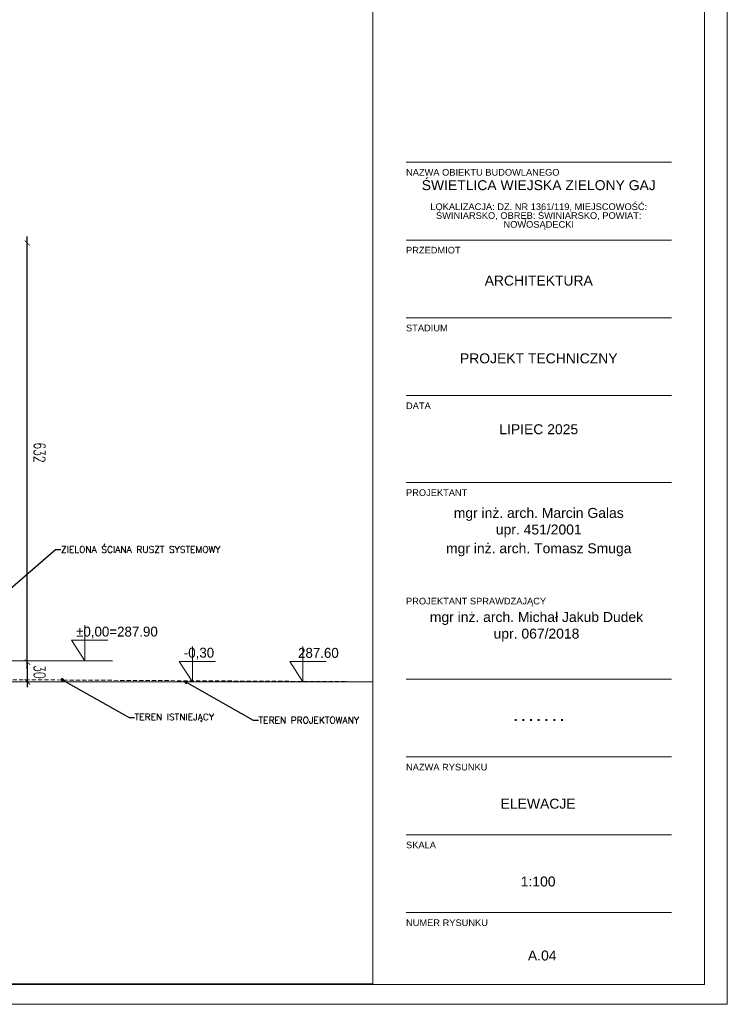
# Model space of a CAD drawing. Header units: millimetres. Extents: x -115268 to 140687, y -37779 to 24471.
# Tile 251 of 256: x 47276 to 48342, y 16630 to 18115. Entities that reach past the tile are written whole.
import ezdxf
from ezdxf import colors
from ezdxf.entities.mleader import LeaderData, LeaderLine
from ezdxf.math import Vec2, Vec3

# ---------------------------------------------------------------- set-up
doc = ezdxf.new("R2010")
doc.units = ezdxf.units.MM
doc.header["$PDMODE"] = 2
doc.header["$PDSIZE"] = 1
doc.linetypes.add('DASHED', pattern=[19.05, 12.7, -6.35])
doc.layers.get('0').update_dxf_attribs({"lineweight": 9})
for name, color, linetype, lineweight in [('A_CIENKA', 7, 'Continuous', 9), ('A_HATCH', 8, 'Continuous', 9), ('A_PRZERYW', 8, 'DASHED', 9), ('A_RAMKA', 7, 'Continuous', 9)]:
    doc.layers.add(name, color=color, linetype=linetype, lineweight=lineweight)
doc.layers.add('A_WYMIAR', color=253, linetype='Continuous', lineweight=5, transparency=0.2)
doc.styles.add('Arial', font='arial.ttf')
doc.styles.add('romans 1-100', font='romans.shx', dxfattribs={"width": 0.7, "height": 17})
doc.dimstyles.new('___SKALA_1_100', dxfattribs={"dimscale": 10, "dimtxt": 17, "dimasz": 0.8, "dimexe": 2, "dimexo": 2, "dimgap": 1, "dimtad": 1, "dimdec": 4, "dimrnd": 0.5, "dimdsep": 46, "dimtxsty": 'romans 1-100', "dimblk": 'ARCHTICK', "dimcen": 0.1, "dimdle": 1, "dimse1": 1, "dimse2": 1, "dimadec": 0, "dimazin": 0, "dimtfac": 1, "dimtdec": 4, "dimtix": 1, "dimtmove": 0, "dimatfit": 3, "dimldrblk": 'ARCHTICK', "dimfxl": 6, "dimfxlon": 1, "dimtolj": 1, "dimarcsym": 0})

# ---------------------------------------------------------------- blocks, each defined once
blk = doc.blocks.new('METRYKA11')
for p, q in [((7511378.7, 5508935.2), (7511378.7, 5506025.2)), ((7511878.7, 5508935.2), (7511878.7, 5506025.2)), ((7511428.7, 5507265.3), (7511828.7, 5507265.3)), ((7511428.7, 5507147.9), (7511828.7, 5507147.9)), ((7511428.7, 5507030.5), (7511828.7, 5507030.5)), ((7511428.7, 5506913.2), (7511828.7, 5506913.2)), ((7511428.7, 5506782.2), (7511828.7, 5506782.2)), ((7511428.7, 5506485.6), (7511828.7, 5506485.6)), ((7511428.7, 5506368.2), (7511828.7, 5506368.2)), ((7511428.7, 5506250.9), (7511828.7, 5506250.9)), ((7511428.7, 5506133.5), (7511828.7, 5506133.5))]:
    blk.add_line(p, q)
at = {"ltscale": 80, "char_height": 10, "attachment_point": 1, "style": 'Arial'}
for s, insert, width in [('NAZWA OBIEKTU BUDOWLANEGO', (7511428.7, 5507255), 390.836), ('{\\fArial|b0|i0|c238|p34;PRZEDMIOT}', (7511428.7, 5507137.6), 135.734), ('{\\fArial|b0|i0|c238|p34;STADIUM}', (7511428.7, 5507020.2), 135.734), ('DATA', (7511428.7, 5506902.9), 135.734), ('{\\fArial|b0|i0|c238|p34;PROJEKTANT}', (7511428.7, 5506771.9), 135.734), ('PROJEKTANT SPRAWDZAJĄCY', (7511428.7, 5506608.3), 214.014), ('{\\fArial|b0|i0|c238|p34;NAZWA RYSUNKU}', (7511428.7, 5506357.9), 135.734), ('SKALA', (7511428.7, 5506240.5), 135.734), ('{\\fArial|b0|i0|c238|p34;NUMER RYSUNKU}', (7511428.7, 5506123.2), 135.734)]:
    blk.add_mtext(s, dxfattribs=dict(at, insert=insert, width=width))
at = {"char_height": 15, "width": 400, "attachment_point": 1, "style": 'Arial'}
for s, insert in [('\\pxsm0.8,qc;ŚWIETLICA WIEJSKA ZIELONY GAJ\\P\\psm0.6;\\P\\psm0.8;{\\H0.66667x;LOKALIZACJA: DZ. NR 1361/119, MIEJSCOWOŚĆ: ŚWINIARSKO, OBRĘB: ŚWINIARSKO, POWIAT: NOWOSĄDECKI}', (7511428.7, 5507238.1)), ('\\pxqc;ARCHITEKTURA', (7511428.7, 5507094.2)), ('\\pxqc;PROJEKT TECHNICZNY', (7511428.7, 5506976.9)), ('\\pxqc;LIPIEC 2025', (7511428.7, 5506870)), ('\\pxqc;{\\H0.2x;\\P\\P}mgr inż. arch. Marcin Galas\\Pupr. 451/2001{\\H0.20002x;\\P\\H0.6666x;\\P}mgr inż. arch. Tomasz Smuga', (7511428.7, 5506753.8)), ('\\pxqc;{\\H0.2x;\\P\\P}mgr inż. arch. Michał Jakub Dudek\\Pupr. 067/2018', (7511425.3, 5506596.8))]:
    blk.add_mtext(s, dxfattribs=dict(at, insert=insert))
at = {"insert": (7511428.7, 5506437.3), "char_height": 15, "width": 400, "attachment_point": 1}
blk.add_mtext('\\pxqc;{\\fArial|b1|i0|c238|p34;.^I.^I.^I.^I.^I.^I.}', dxfattribs=at)
blk = doc.blocks.new('_Dot')
at = {"color": 0, "linetype": 'ByBlock', "lineweight": -2}
blk.add_line((-0.5, 0), (-1, 0), dxfattribs=at)
at = {"color": 0, "linetype": 'ByBlock', "const_width": 0.5}
blk.add_lwpolyline([(-0.25, 0, 1), (0.25, 0, 1)], format="xyb", close=True, dxfattribs=at)
blk = doc.blocks.new('_ArchTick')
at = {"color": 0, "linetype": 'ByBlock', "const_width": 0.15}
blk.add_lwpolyline([(-0.5, -0.5), (0.5, 0.5)], dxfattribs=at)
blk = doc.blocks.new('*D1218')
at = {"layer": 'A_WYMIAR', "color": 0, "lineweight": -2, "ltscale": 0.5, "transparency": 16777216}
for p, q in [((47287.4, 17145.9), (47287.4, 17153.9)), ((47287.4, 17145.9), (47287.4, 17116.1)), ((47287.4, 17116.1), (47287.4, 17108.1))]:
    blk.add_line(p, q, dxfattribs=at)
at = {"layer": 'Defpoints', "color": 0, "ltscale": 0.5, "transparency": 16777216}
for p in [(47240.6, 17145.9), (47287.4, 17116.1), (47288.2, 17116.1)]:
    blk.add_point(p, dxfattribs=at)
at = {"layer": 'A_WYMIAR', "color": 0, "lineweight": -2, "ltscale": 0.5, "transparency": 16777216, "xscale": 8, "yscale": 8, "zscale": 8}
for p, rotation in [((47287.4, 17145.9), 270), ((47287.4, 17116.1), 90)]:
    blk.add_blockref('_ArchTick', p, dxfattribs=dict(at, rotation=rotation))
at = {"layer": 'A_WYMIAR', "color": 0, "ltscale": 0.5, "transparency": 16777216, "insert": (47305.9, 17131), "char_height": 17, "attachment_point": 5, "rotation": 270, "style": 'romans 1-100'}
blk.add_mtext('\\A1;30', dxfattribs=at)
blk = doc.blocks.new('*D1219')
at = {"layer": 'A_WYMIAR', "color": 0, "lineweight": -2, "ltscale": 0.5, "transparency": 16777216}
blk.add_line((47287.4, 17135.9), (47287.4, 17787.9), dxfattribs=at)
at = {"layer": 'Defpoints', "color": 0, "ltscale": 0.5, "transparency": 16777216}
for p in [(47287.4, 17777.9), (47287.4, 17777.9), (47240.6, 17145.9)]:
    blk.add_point(p, dxfattribs=at)
at = {"layer": 'A_WYMIAR', "color": 0, "lineweight": -2, "ltscale": 0.5, "transparency": 16777216, "xscale": 8, "yscale": 8, "zscale": 8}
for p, rotation in [((47287.4, 17777.9), 90), ((47287.4, 17145.9), 270)]:
    blk.add_blockref('_ArchTick', p, dxfattribs=dict(at, rotation=rotation))
at = {"layer": 'A_WYMIAR', "color": 0, "ltscale": 0.5, "transparency": 16777216, "insert": (47305.9, 17461.9), "char_height": 17, "attachment_point": 5, "rotation": 270, "style": 'romans 1-100'}
blk.add_mtext('\\A1;632', dxfattribs=at)

msp = doc.modelspace()

# ---------------------------------------------------------------- linework, layer by layer
at = {"layer": 'A_CIENKA'}
for p, q in [((47373.91686, 17201.38172), (47373.91686, 17147.95357)), ((47373.91686, 17178.73666), (47353.91686, 17178.73666)), ((47353.91686, 17178.73666), (47373.91686, 17147.95357)), ((47373.91686, 17178.73666), (47408.82725, 17178.73666)), ((47536.23958, 17169.5503), (47536.23958, 17116.12215)), ((47702.81829, 17169.30138), (47702.81829, 17115.87323)), ((47259.56661, 17147.95357), (47415.67766, 17147.95357)), ((47536.23958, 17146.90523), (47516.23958, 17146.90523)), ((47516.23958, 17146.90523), (47536.23958, 17116.12215)), ((47536.23958, 17146.90523), (47571.14998, 17146.90523)), ((47702.81829, 17146.65631), (47682.81829, 17146.65631)), ((47682.81829, 17146.65631), (47702.81829, 17115.87323)), ((47702.81829, 17146.65631), (47737.72868, 17146.65631)), ((44322.30594, 17116.12215), (47808.12011, 17116.12215))]:
    msp.add_line(p, q, dxfattribs=at)
msp.add_lwpolyline([(44142.30594, 19599.72918), (48342.30594, 19599.72918), (48342.30594, 16629.72918), (44142.30594, 16629.72918), (44142.30594, 19599.72918)], dxfattribs=at)
at = {"layer": 'A_HATCH'}
msp.add_lwpolyline([(44322.30594, 17116.12215), (47808.12011, 17116.12215), (47808.12011, 16660.50838), (44322.30594, 16660.50838)], close=True, dxfattribs=at)
at = {"layer": 'A_PRZERYW', "ltscale": 0.5}
msp.add_line((44322.30594, 17136.21292), (47808.12011, 17116.12215), dxfattribs=at)
at = {"layer": 'A_RAMKA'}
msp.add_lwpolyline([(44322.30594, 19569.72918), (48308.12011, 19569.72918), (48308.12011, 16659.72918), (44322.30594, 16659.72918)], close=True, dxfattribs=at)

# ---------------------------------------------------------------- block references
at = {"layer": 'A_CIENKA', "color": 3}
msp.add_blockref('METRYKA11', (-7463570.54944, -5489365.44339), dxfattribs=at)

# ---------------------------------------------------------------- texts
at = {"char_height": 15, "width": 400, "attachment_point": 1, "style": 'Arial'}
for s, insert in [('\\pxqc;ELEWACJE', (47857.21208, 16939.79959)), ('\\pxqc;1:100', (47857.21208, 16822.43195)), ('\\pxqc;A.04', (47863.37863, 16710.81686))]:
    msp.add_mtext(s, dxfattribs=dict(at, insert=insert))
at = {"layer": 'A_CIENKA', "char_height": 15, "attachment_point": 1}
for s, width, heights, insert in [('%%P0,00=287.90', 48.770906, [0], (47360.92862, 17199.35238)), ('-0,30', 48.770906, [48.77091], (47523.25134, 17167.52096)), (' 287.60', 332.8311032, [18.10996], (47689.83005, 17167.27204))]:
    msp.add_mtext_dynamic_manual_height_columns(s, width=width, gutter_width=17.5, heights=heights, dxfattribs=dict(at, insert=insert))

# ---------------------------------------------------------------- dimensions: what is measured, and where the dimension line sits
at = {"layer": 'A_WYMIAR', "ltscale": 0.5}
for base, p2, picture, middle in [((47287.44288, 17777.86488), (47287.44288, 17777.86488), '*D1219', (47305.94288, 17461.87061)), ((47287.44288, 17116.12215), (47288.24995, 17116.12215), '*D1218', (47305.94288, 17130.99925))]:
    dim = msp.add_linear_dim(base=base, p1=(47240.55736, 17145.87635), p2=p2, angle=90, dimstyle='___SKALA_1_100', dxfattribs=at)
    dim.commit()
    dim.dimension.update_dxf_attribs({"geometry": picture, "text_midpoint": middle})

# ---------------------------------------------------------------- leaders
at = {"layer": 'A_CIENKA'}
ml = msp.add_multileader_mtext('Standard', dxfattribs=at)
ml.set_content('{\\Fromans.shx;ZIELONA ŚCIANA RUSZT SYSTEMOWY}', color=256)
ml.set_leader_properties()
ml.set_arrow_properties(name='DOT')
ml.build(insert=Vec2(0, 0))
ml.multileader.update_dxf_attribs({"arrow_head_size": 5})
ctx = ml.context
ctx.base_point, ctx.char_height, ctx.arrow_head_size, ctx.landing_gap_size, ctx.plane_origin = Vec3(47337.99167, 17315.6354), 10, 5, 0.09, Vec3(47304.89447, 17149.64832)
notes = []
notes.append((ctx, [(0, (1, 1, 0), (47329.99167, 17315.6354), (1, 0), 8, [(0, [(47229.03651, 17228.51495)], 0, [])])]))
ctx.mtext.insert, ctx.mtext.width, ctx.mtext.flow_direction = Vec3(47338.08167, 17320.6354), 239.2869378, 5
ml = msp.add_multileader_mtext('Standard', dxfattribs=at)
ml.set_content('{\\Fromans.shx;TEREN ISTNIEJĄCY}', color=256)
ml.set_leader_properties()
ml.set_arrow_properties(name='DOT')
ml.build(insert=Vec2(0, 0))
ml.multileader.update_dxf_attribs({"arrow_head_size": 5})
ctx = ml.context
ctx.base_point, ctx.char_height, ctx.arrow_head_size, ctx.landing_gap_size, ctx.plane_origin = Vec3(47449.01483, 17062.09809), 10, 5, 0.09, Vec3(47415.91763, 16896.461)
notes.append((ctx, [(0, (1, 1, 0), (47441.01483, 17062.09809), (1, 0), 8, [(0, [(47340.12737, 17119.30483)], 0, [])])]))
ctx.mtext.insert, ctx.mtext.width, ctx.mtext.flow_direction = Vec3(47449.10483, 17068.04809), 239.2869378, 5
ml = msp.add_multileader_mtext('Standard', dxfattribs=at)
ml.set_content('{\\Fromans.shx;TEREN PROJEKTOWANY}', color=256)
ml.set_leader_properties()
ml.set_arrow_properties(name='DOT')
ml.build(insert=Vec2(0, 0))
ml.multileader.update_dxf_attribs({"arrow_head_size": 5})
ctx = ml.context
ctx.base_point, ctx.char_height, ctx.arrow_head_size, ctx.landing_gap_size, ctx.plane_origin = Vec3(47635.86138, 17058.21584), 10, 5, 0.09, Vec3(47602.76418, 16892.57876)
notes.append((ctx, [(0, (1, 1, 0), (47627.86138, 17058.21584), (1, 0), 8, [(0, [(47526.97391, 17115.42259)], 0, [])])]))
ctx.mtext.insert, ctx.mtext.width, ctx.mtext.flow_direction = Vec3(47635.95138, 17063.21584), 239.2869378, 5
for ctx, leaders in notes:
    for number, flags, end, landing, length, lines in leaders:
        leader = LeaderData()
        leader.index, (leader.has_last_leader_line, leader.has_dogleg_vector, leader.attachment_direction) = number, flags
        leader.last_leader_point, leader.dogleg_vector, leader.dogleg_length = Vec3(end), Vec3(landing), length
        for number, points, colour, breaks in lines:
            line = LeaderLine()
            line.index, line.vertices, line.color, line.breaks = number, Vec3.list(points), colors.encode_raw_color(colour), breaks
            leader.lines.append(line)
        ctx.leaders.append(leader)

doc.saveas('drawing.dxf')
